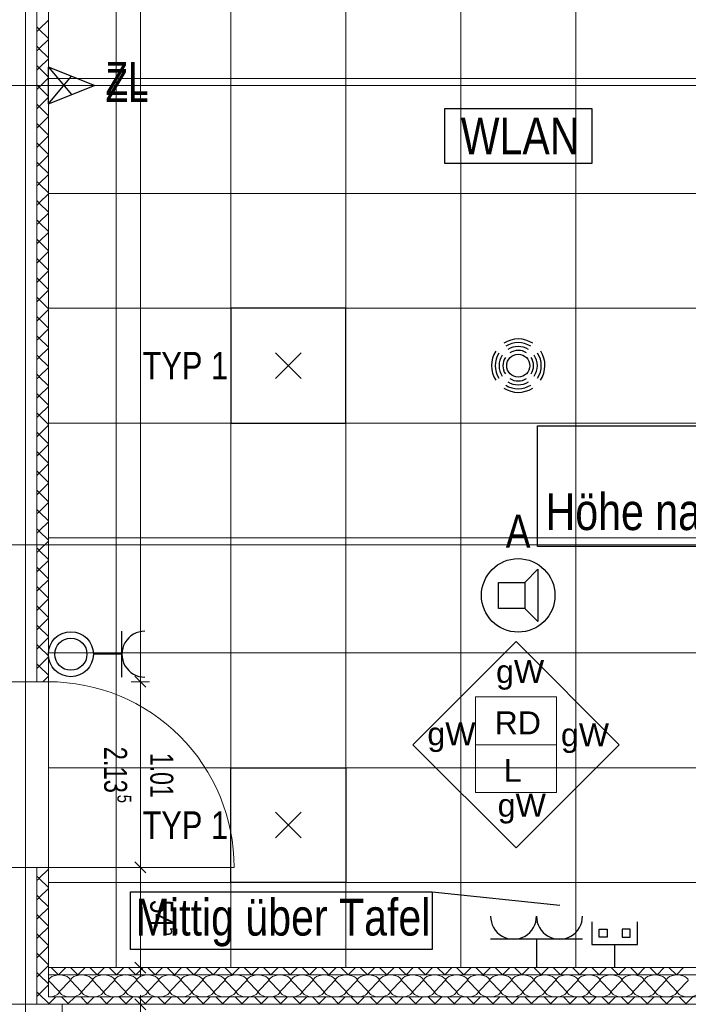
# Model space of a CAD drawing. Extents: x 1101 to 1942, y 41 to 882.
# Tile 21 of 113: x 1473 to 1546, y 189 to 297. Entities that reach past the tile are written whole.
import ezdxf
from ezdxf.lldxf.tags import DXFTag

# ---------------------------------------------------------------- set-up
doc = ezdxf.new("R2010")
doc.units = 0
doc.layers.get('0').update_dxf_attribs({"lineweight": 13})
for name, color, linetype, lineweight in [('Axen', 7, 'Continuous', 25), ('Beschriftung', 7, 'Continuous', 25), ('Deckenspiegel', 7, 'Continuous', 25), ('Fullfläche', 7, 'Continuous', 25), ('Maßlinien', 7, 'Continuous', 25), ('Türen-A03CP7E11H', 7, 'Continuous', 25), ('Wände', 7, 'Continuous', 25)]:
    doc.layers.add(name, color=color, linetype=linetype, lineweight=lineweight)
for name, color, linetype, lineweight, true_color in [('BI_E_Beschallung', 5, 'Continuous', 25, 0x0000ff), ('BI_E_EDV', 3, 'Continuous', 25, 0x00ff00), ('BI_E_Licht', 7, 'Continuous', 25, 0xff6600), ('BI_E_Rufanlagen', 5, 'Continuous', 25, 0x0000ff), ('BI_E_Starkstrom', 1, 'Continuous', 25, 0xff0000), ('BI_E_Steckdosen', 1, 'Continuous', 25, 0xff0000), ('BI_E_Stromkreis', 1, 'Continuous', 25, 0xff0000)]:
    doc.layers.add(name, color=color, linetype=linetype, lineweight=lineweight, true_color=true_color)
doc.styles.get("Standard").update_dxf_attribs({"font": 'arial.ttf'})
tags = doc.linetypes.add('ALL_S25', pattern=[0.001, 0, -0.001]).pattern_tags.tags
tags[6:7] = [DXFTag(74, 4), DXFTag(75, 0), DXFTag(340, '0'), DXFTag(46, 1.0), DXFTag(50, 0.0), DXFTag(44, 0.0), DXFTag(45, 0.0)]
tags[4:5] = [DXFTag(74, 4), DXFTag(75, 0), DXFTag(340, '0'), DXFTag(46, 1.0), DXFTag(50, 0.0), DXFTag(44, 0.0), DXFTag(45, 0.0)]
tags = doc.linetypes.add('PUNKT2_S9-A03CP7E21H', pattern=[0.001, 0, -0.001]).pattern_tags.tags
tags[6:7] = [DXFTag(74, 4), DXFTag(75, 0), DXFTag(340, '0'), DXFTag(46, 1.0), DXFTag(50, 0.0), DXFTag(44, 0.0), DXFTag(45, 0.0)]
tags[4:5] = [DXFTag(74, 4), DXFTag(75, 0), DXFTag(340, '0'), DXFTag(46, 1.0), DXFTag(50, 0.0), DXFTag(44, 0.0), DXFTag(45, 0.0)]

# ---------------------------------------------------------------- blocks, each defined once
blk = doc.blocks.new('Referenz-A03CP7E41H', base_point=(1127.79, 89.81))
at = {"layer": 'Axen', "color": 0, "linetype": 'ALL_S25', "lineweight": -2, "ltscale": 0.13}
for p, q in [((1473.5, 90.13), (1473.5, 825.65)), ((1661.82, 289.45), (1222.31, 289.45)), ((1661.81, 239.45), (1222.3, 239.45)), ((1661.8, 189.45), (1222.29, 189.45))]:
    blk.add_line(p, q, dxfattribs=at)
at = {"layer": 'Beschriftung', "color": 0, "lineweight": -2}
for p, q in [((1515.64, 217.7), (1526.86, 228.92)), ((1526.86, 228.92), (1538.07, 217.7)), ((1522.46, 217.7), (1522.46, 222.9)), ((1522.46, 222.9), (1531.26, 222.9)), ((1531.26, 222.9), (1531.26, 217.7)), ((1526.86, 206.49), (1515.64, 217.7)), ((1531.26, 217.7), (1522.46, 217.7)), ((1522.46, 212.5), (1522.46, 217.7)), ((1538.07, 217.7), (1526.86, 206.49)), ((1531.26, 217.7), (1531.26, 212.5)), ((1531.26, 212.5), (1522.46, 212.5))]:
    blk.add_line(p, q, dxfattribs=at)
at = {"layer": 'Deckenspiegel', "color": 0, "lineweight": -2}
for p, q in [((1476, 436.95), (1476, 193.45)), ((1483.35, 436.95), (1483.35, 193.45)), ((1495.85, 436.95), (1495.85, 193.45)), ((1508.35, 436.95), (1508.35, 193.45)), ((1520.85, 436.95), (1520.85, 193.45)), ((1533.35, 436.95), (1533.35, 193.45)), ((1590.7, 290.2), (1476, 290.2)), ((1590.7, 277.7), (1476, 277.7)), ((1590.7, 265.2), (1476, 265.2)), ((1590.7, 252.7), (1476, 252.7)), ((1590.7, 240.2), (1476, 240.2)), ((1590.7, 227.7), (1476, 227.7)), ((1590.7, 215.2), (1476, 215.2)), ((1590.7, 202.7), (1476, 202.7)), ((1476, 193.45), (1590.7, 193.45))]:
    blk.add_line(p, q, dxfattribs=at)
at = {"layer": 'Fullfläche', "color": 0, "lineweight": -2}
for p, q in [((1474.75, 295.81), (1474.99, 295.56)), ((1475, 295.56), (1476, 296.56)), ((1474.75, 295.31), (1474.99, 295.55)), ((1475, 295.55), (1476, 294.55)), ((1474.75, 293.71), (1474.99, 293.46)), ((1475, 293.46), (1476, 294.46)), ((1474.75, 293.21), (1474.99, 293.45)), ((1475, 293.45), (1476, 292.45)), ((1474.75, 291.61), (1474.99, 291.36)), ((1475, 291.36), (1476, 292.36)), ((1474.75, 291.11), (1474.99, 291.35)), ((1475, 291.35), (1476, 290.35)), ((1474.75, 289.51), (1474.99, 289.26)), ((1475, 289.26), (1476, 290.26)), ((1474.75, 289.01), (1474.99, 289.25)), ((1475, 289.25), (1476, 288.25)), ((1474.75, 287.41), (1474.99, 287.16)), ((1475, 287.16), (1476, 288.16)), ((1474.75, 286.91), (1474.99, 287.15)), ((1475, 287.15), (1476, 286.15)), ((1474.75, 285.31), (1474.99, 285.06)), ((1474.75, 284.81), (1474.99, 285.05)), ((1475, 285.06), (1476, 286.06)), ((1475, 285.05), (1476, 284.05)), ((1474.75, 283.21), (1474.99, 282.96)), ((1474.75, 282.71), (1474.99, 282.95)), ((1475, 282.96), (1476, 283.96)), ((1475, 282.95), (1476, 281.95)), ((1475, 280.86), (1476, 281.86)), ((1474.75, 281.11), (1474.99, 280.86)), ((1474.75, 280.61), (1474.99, 280.85)), ((1475, 280.85), (1476, 279.85)), ((1475, 278.76), (1476, 279.76)), ((1474.75, 279.01), (1474.99, 278.76)), ((1474.75, 278.51), (1474.99, 278.75)), ((1475, 278.75), (1476, 277.75)), ((1475, 276.66), (1476, 277.66)), ((1474.75, 276.91), (1474.99, 276.66)), ((1474.75, 276.41), (1474.99, 276.65)), ((1475, 276.65), (1476, 275.65)), ((1475, 274.56), (1476, 275.56)), ((1474.75, 274.81), (1474.99, 274.56)), ((1474.75, 274.31), (1474.99, 274.55)), ((1475, 274.55), (1476, 273.55)), ((1475, 272.46), (1476, 273.46)), ((1474.75, 272.71), (1474.99, 272.46)), ((1474.75, 272.21), (1474.99, 272.45)), ((1475, 272.45), (1476, 271.45)), ((1475, 270.36), (1476, 271.36)), ((1474.75, 270.61), (1474.99, 270.36)), ((1474.75, 270.11), (1474.99, 270.35)), ((1475, 270.35), (1476, 269.35)), ((1475, 268.26), (1476, 269.26)), ((1474.75, 268.51), (1474.99, 268.26)), ((1474.75, 268.01), (1474.99, 268.25)), ((1475, 268.25), (1476, 267.25)), ((1475, 266.16), (1476, 267.16)), ((1474.75, 266.41), (1474.99, 266.16)), ((1474.75, 265.91), (1474.99, 266.15)), ((1475, 266.15), (1476, 265.15)), ((1475, 264.06), (1476, 265.06)), ((1474.75, 264.31), (1474.99, 264.06)), ((1474.75, 263.81), (1474.99, 264.05)), ((1475, 264.05), (1476, 263.05)), ((1475, 261.96), (1476, 262.96)), ((1474.75, 262.21), (1474.99, 261.96)), ((1474.75, 261.71), (1474.99, 261.95)), ((1475, 261.95), (1476, 260.95)), ((1475, 259.86), (1476, 260.86)), ((1474.75, 260.11), (1474.99, 259.86)), ((1474.75, 259.61), (1474.99, 259.85)), ((1475, 259.85), (1476, 258.85)), ((1475, 257.76), (1476, 258.76)), ((1474.75, 258.01), (1474.99, 257.76)), ((1474.75, 257.51), (1474.99, 257.75)), ((1475, 257.75), (1476, 256.75)), ((1475, 255.66), (1476, 256.66)), ((1474.75, 255.91), (1475, 255.66)), ((1474.75, 255.41), (1475, 255.65)), ((1475, 255.65), (1476, 254.65)), ((1475, 253.56), (1476, 254.56)), ((1474.75, 253.81), (1475, 253.56)), ((1474.75, 253.31), (1475, 253.55)), ((1475, 253.55), (1476, 252.55)), ((1475, 251.46), (1476, 252.46)), ((1474.75, 251.71), (1475, 251.46)), ((1474.75, 251.21), (1475, 251.45)), ((1475, 251.45), (1476, 250.45)), ((1475, 249.36), (1476, 250.36)), ((1474.75, 249.61), (1475, 249.36)), ((1474.75, 249.11), (1475, 249.35)), ((1475, 249.35), (1476, 248.35)), ((1475, 247.26), (1476, 248.26)), ((1474.75, 247.51), (1475, 247.26)), ((1474.75, 247.01), (1475, 247.25)), ((1475, 247.25), (1476, 246.25)), ((1474.75, 245.41), (1475, 245.16)), ((1475, 245.16), (1476, 246.16)), ((1474.75, 244.91), (1475, 245.15)), ((1475, 245.15), (1476, 244.15)), ((1474.75, 243.31), (1475, 243.06)), ((1475, 243.06), (1476, 244.06)), ((1474.75, 242.81), (1475, 243.05)), ((1475, 243.05), (1476, 242.05)), ((1474.75, 241.21), (1475, 240.96)), ((1475, 240.96), (1476, 241.96)), ((1474.75, 240.71), (1475, 240.95)), ((1475, 240.95), (1476, 239.95)), ((1474.75, 239.11), (1475, 238.86)), ((1475, 238.86), (1476, 239.86)), ((1474.75, 238.61), (1475, 238.85)), ((1475, 238.85), (1476, 237.85)), ((1474.75, 237.01), (1475, 236.76)), ((1475, 236.76), (1476, 237.76)), ((1474.75, 236.51), (1475, 236.75)), ((1475, 236.75), (1476, 235.75)), ((1474.75, 234.91), (1475, 234.66)), ((1475, 234.66), (1476, 235.66)), ((1474.75, 234.41), (1475, 234.65)), ((1475, 234.65), (1476, 233.66)), ((1474.75, 232.81), (1475, 232.56)), ((1474.75, 232.31), (1475, 232.55)), ((1475, 232.56), (1476, 233.56)), ((1475, 232.55), (1476, 231.56)), ((1475, 230.46), (1476, 231.46)), ((1474.75, 230.71), (1475, 230.46)), ((1474.75, 230.21), (1475, 230.45)), ((1475, 230.45), (1476, 229.46)), ((1475, 228.36), (1476, 229.36)), ((1474.75, 228.61), (1475, 228.36)), ((1474.75, 228.11), (1475, 228.35)), ((1475, 228.35), (1476, 227.36)), ((1475, 226.26), (1476, 227.26)), ((1474.75, 226.51), (1475, 226.26)), ((1474.75, 226.01), (1475, 226.25)), ((1475, 226.25), (1476, 225.26)), ((1475.39, 224.55), (1476, 225.16)), ((1475, 203.16), (1476, 204.16)), ((1475.9, 204.35), (1476, 204.26)), ((1474.75, 203.41), (1475, 203.16)), ((1474.75, 202.91), (1475, 203.15)), ((1475, 203.15), (1476, 202.16)), ((1475, 201.06), (1476, 202.06)), ((1474.75, 201.31), (1475, 201.06)), ((1474.75, 200.81), (1475, 201.05)), ((1475, 201.05), (1476, 200.06)), ((1475, 198.96), (1476, 199.96)), ((1474.75, 199.21), (1475, 198.96)), ((1474.75, 198.71), (1475, 198.95)), ((1475, 198.95), (1476, 197.96)), ((1475, 196.86), (1476, 197.86)), ((1474.75, 197.11), (1475, 196.86)), ((1474.75, 196.61), (1475, 196.85)), ((1475, 196.85), (1476, 195.86)), ((1475, 194.76), (1476, 195.76)), ((1474.75, 195.01), (1475, 194.76)), ((1474.75, 194.51), (1475, 194.75)), ((1475, 194.75), (1476, 193.76)), ((1474.75, 192.91), (1475, 192.66)), ((1475, 192.66), (1476, 193.66)), ((1477.1, 192.66), (1476.3, 193.45)), ((1477.1, 192.66), (1477.89, 193.45)), ((1479.2, 192.66), (1478.4, 193.45)), ((1479.2, 192.66), (1479.99, 193.45)), ((1481.3, 192.66), (1480.5, 193.45)), ((1481.3, 192.66), (1482.09, 193.45)), ((1483.4, 192.66), (1482.6, 193.45)), ((1483.4, 192.66), (1484.19, 193.45)), ((1485.5, 192.66), (1484.7, 193.45)), ((1485.5, 192.66), (1486.29, 193.45)), ((1487.6, 192.66), (1486.8, 193.45)), ((1487.6, 192.66), (1488.39, 193.45)), ((1489.7, 192.66), (1488.9, 193.45)), ((1489.7, 192.66), (1490.49, 193.45)), ((1491.8, 192.66), (1491, 193.45)), ((1491.8, 192.66), (1492.59, 193.45)), ((1493.9, 192.66), (1493.1, 193.45)), ((1493.9, 192.66), (1494.69, 193.45)), ((1496, 192.66), (1495.2, 193.45)), ((1496, 192.66), (1496.79, 193.45)), ((1498.1, 192.66), (1497.3, 193.45)), ((1498.1, 192.66), (1498.89, 193.45)), ((1500.2, 192.66), (1499.4, 193.45)), ((1500.2, 192.66), (1500.99, 193.45)), ((1502.3, 192.66), (1501.5, 193.45)), ((1502.3, 192.66), (1503.09, 193.45)), ((1504.4, 192.66), (1503.6, 193.45)), ((1504.4, 192.66), (1505.19, 193.45)), ((1506.5, 192.66), (1505.7, 193.45)), ((1506.5, 192.66), (1507.29, 193.45)), ((1508.6, 192.66), (1507.8, 193.45)), ((1508.6, 192.66), (1509.39, 193.45)), ((1510.7, 192.66), (1509.9, 193.45)), ((1510.7, 192.66), (1511.49, 193.45)), ((1512.8, 192.66), (1512, 193.45)), ((1512.8, 192.66), (1513.59, 193.45)), ((1514.9, 192.66), (1514.1, 193.45)), ((1514.9, 192.66), (1515.69, 193.45)), ((1517, 192.66), (1516.2, 193.45)), ((1517, 192.66), (1517.79, 193.45)), ((1519.1, 192.66), (1518.3, 193.45)), ((1519.1, 192.66), (1519.89, 193.45)), ((1521.2, 192.66), (1520.4, 193.45)), ((1521.2, 192.66), (1521.99, 193.45)), ((1523.3, 192.66), (1522.5, 193.45)), ((1523.3, 192.66), (1524.09, 193.45)), ((1525.4, 192.66), (1524.6, 193.45)), ((1525.4, 192.66), (1526.19, 193.45)), ((1527.5, 192.66), (1526.7, 193.45)), ((1527.5, 192.66), (1528.29, 193.45)), ((1529.6, 192.66), (1528.8, 193.45)), ((1529.6, 192.66), (1530.39, 193.45)), ((1531.7, 192.66), (1530.9, 193.45)), ((1531.7, 192.66), (1532.49, 193.45)), ((1533.8, 192.66), (1533, 193.45)), ((1533.8, 192.66), (1534.59, 193.45)), ((1535.9, 192.66), (1535.1, 193.45)), ((1535.9, 192.66), (1536.69, 193.45)), ((1538, 192.66), (1537.2, 193.45)), ((1538, 192.66), (1538.79, 193.45)), ((1540.1, 192.66), (1539.3, 193.45)), ((1540.1, 192.66), (1540.89, 193.45)), ((1542.2, 192.66), (1541.4, 193.45)), ((1542.2, 192.66), (1542.99, 193.45)), ((1544.3, 192.66), (1543.5, 193.45)), ((1544.3, 192.66), (1545.09, 193.45)), ((1474.75, 192.41), (1475, 192.65)), ((1475, 192.65), (1476, 191.66)), ((1476.02, 192.05), (1477.17, 190.85)), ((1477.09, 192.65), (1477.1, 192.65)), ((1477.11, 192.65), (1477.1, 192.65)), ((1477.22, 190.85), (1478.37, 192.05)), ((1478.42, 192.05), (1479.57, 190.85)), ((1479.19, 192.65), (1479.2, 192.65)), ((1479.21, 192.65), (1479.2, 192.65)), ((1479.62, 190.85), (1480.77, 192.05)), ((1480.82, 192.05), (1481.97, 190.85)), ((1481.29, 192.65), (1481.3, 192.65)), ((1481.31, 192.65), (1481.3, 192.65)), ((1482.02, 190.85), (1483.17, 192.05)), ((1483.22, 192.05), (1484.37, 190.85)), ((1483.39, 192.65), (1483.4, 192.65)), ((1483.41, 192.65), (1483.4, 192.65)), ((1484.42, 190.85), (1485.57, 192.05)), ((1485.49, 192.65), (1485.5, 192.65)), ((1485.51, 192.65), (1485.5, 192.65)), ((1485.62, 192.05), (1486.77, 190.85)), ((1486.82, 190.85), (1487.97, 192.05)), ((1487.59, 192.65), (1487.6, 192.65)), ((1487.61, 192.65), (1487.6, 192.65)), ((1488.02, 192.05), (1489.17, 190.85)), ((1489.22, 190.85), (1490.37, 192.05)), ((1489.69, 192.65), (1489.7, 192.65)), ((1489.71, 192.65), (1489.7, 192.65)), ((1490.42, 192.05), (1491.57, 190.85)), ((1491.62, 190.85), (1492.77, 192.05)), ((1491.79, 192.65), (1491.8, 192.65)), ((1491.81, 192.65), (1491.8, 192.65)), ((1492.82, 192.05), (1493.97, 190.85)), ((1493.89, 192.65), (1493.9, 192.65)), ((1493.91, 192.65), (1493.9, 192.65)), ((1494.02, 190.85), (1495.17, 192.05)), ((1495.22, 192.05), (1496.37, 190.85)), ((1495.99, 192.65), (1496, 192.65)), ((1496.01, 192.65), (1496, 192.65)), ((1496.42, 190.85), (1497.57, 192.05)), ((1497.62, 192.05), (1498.77, 190.85)), ((1498.09, 192.65), (1498.1, 192.65)), ((1498.11, 192.65), (1498.1, 192.65)), ((1498.82, 190.85), (1499.97, 192.05)), ((1500.02, 192.05), (1501.17, 190.85)), ((1500.19, 192.65), (1500.2, 192.65)), ((1500.21, 192.65), (1500.2, 192.65)), ((1501.22, 190.85), (1502.37, 192.05)), ((1502.29, 192.65), (1502.3, 192.65)), ((1502.31, 192.65), (1502.3, 192.65)), ((1502.42, 192.05), (1503.57, 190.85)), ((1503.62, 190.85), (1504.77, 192.05)), ((1504.39, 192.65), (1504.4, 192.65)), ((1504.41, 192.65), (1504.4, 192.65)), ((1504.82, 192.05), (1505.97, 190.85)), ((1506.02, 190.85), (1507.17, 192.05)), ((1506.49, 192.65), (1506.5, 192.65)), ((1506.51, 192.65), (1506.5, 192.65)), ((1507.22, 192.05), (1508.37, 190.85)), ((1508.42, 190.85), (1509.57, 192.05)), ((1508.59, 192.65), (1508.6, 192.65)), ((1508.61, 192.65), (1508.6, 192.65)), ((1509.62, 192.05), (1510.77, 190.85)), ((1510.69, 192.65), (1510.7, 192.65)), ((1510.71, 192.65), (1510.7, 192.65)), ((1510.82, 190.85), (1511.97, 192.05)), ((1512.02, 192.05), (1513.17, 190.85)), ((1512.79, 192.65), (1512.8, 192.65)), ((1512.81, 192.65), (1512.8, 192.65)), ((1513.22, 190.85), (1514.37, 192.05)), ((1514.42, 192.05), (1515.57, 190.85)), ((1514.89, 192.65), (1514.9, 192.65)), ((1514.91, 192.65), (1514.9, 192.65)), ((1515.62, 190.85), (1516.77, 192.05)), ((1516.82, 192.05), (1517.97, 190.85)), ((1516.99, 192.65), (1517, 192.65)), ((1517.01, 192.65), (1517, 192.65)), ((1518.02, 190.85), (1519.17, 192.05)), ((1519.09, 192.65), (1519.1, 192.65)), ((1519.11, 192.65), (1519.1, 192.65)), ((1519.22, 192.05), (1520.37, 190.85)), ((1520.42, 190.85), (1521.57, 192.05)), ((1521.19, 192.65), (1521.2, 192.65)), ((1521.21, 192.65), (1521.2, 192.65)), ((1521.62, 192.05), (1522.77, 190.85)), ((1522.82, 190.85), (1523.97, 192.05)), ((1523.29, 192.65), (1523.3, 192.65)), ((1523.31, 192.65), (1523.3, 192.65)), ((1524.02, 192.05), (1525.17, 190.85)), ((1525.22, 190.85), (1526.37, 192.05)), ((1525.39, 192.65), (1525.4, 192.65)), ((1525.41, 192.65), (1525.4, 192.65)), ((1526.42, 192.05), (1527.57, 190.85)), ((1527.49, 192.65), (1527.5, 192.66)), ((1527.51, 192.65), (1527.5, 192.66)), ((1527.62, 190.85), (1528.77, 192.05)), ((1528.82, 192.05), (1529.97, 190.85)), ((1529.59, 192.65), (1529.6, 192.66)), ((1529.61, 192.65), (1529.6, 192.66)), ((1530.02, 190.85), (1531.17, 192.05)), ((1531.22, 192.05), (1532.37, 190.85)), ((1531.69, 192.65), (1531.7, 192.66)), ((1531.71, 192.65), (1531.7, 192.66)), ((1532.42, 190.85), (1533.57, 192.05)), ((1533.62, 192.05), (1534.77, 190.85)), ((1533.79, 192.65), (1533.8, 192.66)), ((1533.81, 192.65), (1533.8, 192.66)), ((1534.82, 190.85), (1535.97, 192.05)), ((1535.89, 192.65), (1535.9, 192.66)), ((1535.91, 192.65), (1535.9, 192.66)), ((1536.02, 192.05), (1537.17, 190.85)), ((1537.22, 190.85), (1538.37, 192.05)), ((1537.99, 192.65), (1538, 192.66)), ((1538.01, 192.65), (1538, 192.66)), ((1538.42, 192.05), (1539.57, 190.85)), ((1539.62, 190.85), (1540.77, 192.05)), ((1540.09, 192.65), (1540.1, 192.66)), ((1540.11, 192.65), (1540.1, 192.66)), ((1540.82, 192.05), (1541.97, 190.85)), ((1542.02, 190.85), (1543.17, 192.05)), ((1542.19, 192.65), (1542.2, 192.66)), ((1542.21, 192.65), (1542.2, 192.66)), ((1543.22, 192.05), (1544.37, 190.85)), ((1544.29, 192.65), (1544.3, 192.66)), ((1544.31, 192.65), (1544.3, 192.66)), ((1544.42, 190.85), (1545.57, 192.05)), ((1474.75, 190.81), (1475, 190.56)), ((1475, 190.56), (1476, 191.56)), ((1474.75, 190.31), (1475, 190.55)), ((1475, 190.55), (1476, 189.56)), ((1476, 189.46), (1476.79, 190.25)), ((1478.2, 189.45), (1477.41, 190.25)), ((1478.09, 189.45), (1478.89, 190.25)), ((1480.3, 189.45), (1479.51, 190.25)), ((1480.19, 189.45), (1480.99, 190.25)), ((1482.4, 189.45), (1481.61, 190.25)), ((1482.29, 189.45), (1483.09, 190.25)), ((1484.5, 189.45), (1483.71, 190.25)), ((1484.39, 189.45), (1485.19, 190.25)), ((1486.6, 189.45), (1485.81, 190.25)), ((1486.49, 189.45), (1487.29, 190.25)), ((1488.7, 189.45), (1487.91, 190.25)), ((1488.59, 189.45), (1489.39, 190.25)), ((1490.8, 189.45), (1490.01, 190.25)), ((1490.69, 189.45), (1491.49, 190.25)), ((1492.9, 189.45), (1492.11, 190.25)), ((1492.79, 189.45), (1493.59, 190.25)), ((1495, 189.45), (1494.21, 190.25)), ((1494.89, 189.45), (1495.69, 190.25)), ((1497.1, 189.45), (1496.31, 190.25)), ((1496.99, 189.45), (1497.79, 190.25)), ((1499.2, 189.45), (1498.41, 190.25)), ((1499.09, 189.45), (1499.89, 190.25)), ((1501.3, 189.45), (1500.51, 190.25)), ((1501.19, 189.45), (1501.99, 190.25)), ((1503.4, 189.45), (1502.61, 190.25)), ((1503.29, 189.45), (1504.09, 190.25)), ((1505.5, 189.45), (1504.71, 190.25)), ((1505.39, 189.45), (1506.19, 190.25)), ((1507.6, 189.45), (1506.81, 190.25)), ((1507.49, 189.45), (1508.29, 190.25)), ((1509.7, 189.45), (1508.91, 190.25)), ((1509.59, 189.45), (1510.39, 190.25)), ((1511.8, 189.45), (1511.01, 190.25)), ((1511.69, 189.45), (1512.49, 190.25)), ((1513.9, 189.45), (1513.11, 190.25)), ((1513.79, 189.45), (1514.59, 190.25)), ((1516, 189.45), (1515.21, 190.25)), ((1515.89, 189.45), (1516.69, 190.25)), ((1518.1, 189.45), (1517.31, 190.25)), ((1517.99, 189.45), (1518.79, 190.25)), ((1520.2, 189.45), (1519.41, 190.25)), ((1520.09, 189.45), (1520.89, 190.25)), ((1522.3, 189.45), (1521.51, 190.25)), ((1522.19, 189.45), (1522.99, 190.25)), ((1524.4, 189.45), (1523.61, 190.25)), ((1524.29, 189.45), (1525.09, 190.25)), ((1526.5, 189.45), (1525.71, 190.25)), ((1526.39, 189.45), (1527.19, 190.25)), ((1528.6, 189.45), (1527.81, 190.25)), ((1528.49, 189.45), (1529.29, 190.25)), ((1530.7, 189.45), (1529.91, 190.25)), ((1530.59, 189.45), (1531.39, 190.25)), ((1532.8, 189.45), (1532.01, 190.25)), ((1532.69, 189.45), (1533.49, 190.25)), ((1534.9, 189.45), (1534.11, 190.25)), ((1534.79, 189.45), (1535.59, 190.25)), ((1537, 189.45), (1536.21, 190.25)), ((1536.89, 189.45), (1537.69, 190.25)), ((1539.1, 189.45), (1538.31, 190.25)), ((1538.99, 189.45), (1539.79, 190.25)), ((1541.2, 189.45), (1540.41, 190.25)), ((1541.09, 189.45), (1541.89, 190.25)), ((1543.3, 189.45), (1542.51, 190.25)), ((1543.19, 189.45), (1543.99, 190.25)), ((1545.4, 189.45), (1544.61, 190.25)), ((1545.29, 189.45), (1546.09, 190.25)), ((1475.99, 189.45), (1476, 189.46)), ((1476.1, 189.45), (1476, 189.56))]:
    blk.add_line(p, q, dxfattribs=at)
for centre, start_param, end_param in [((1477.2, 192.05), 0, 3.141593), ((1479.6, 192.05), 0, 3.141593), ((1482, 192.05), 0, 3.141593), ((1484.4, 192.05), 0, 3.141593), ((1486.8, 192.05), 0, 3.141593), ((1489.2, 192.05), 0, 3.141593), ((1491.6, 192.05), 0, 3.141593), ((1494, 192.05), 0, 3.141593), ((1496.4, 192.05), 0, 3.141593), ((1498.8, 192.05), 0, 3.141593), ((1501.2, 192.05), 0, 3.141593), ((1503.6, 192.05), 0, 3.141593), ((1506, 192.05), 0, 3.141593), ((1508.4, 192.05), 0, 3.141593), ((1510.8, 192.05), 0, 3.141593), ((1513.2, 192.05), 0, 3.141593), ((1515.6, 192.05), 0, 3.141593), ((1518, 192.05), 0, 3.141593), ((1520.4, 192.05), 0, 3.141593), ((1522.8, 192.05), 0, 3.141593), ((1525.2, 192.05), 0, 3.141593), ((1527.6, 192.05), 0, 3.141593), ((1530, 192.05), 0, 3.141593), ((1532.4, 192.05), 0, 3.141593), ((1534.8, 192.05), 0, 3.141593), ((1537.2, 192.05), 0, 3.141593), ((1539.6, 192.05), 0, 3.141593), ((1542, 192.05), 0, 3.141593), ((1544.4, 192.05), 0, 3.141593), ((1476, 190.85), 4.712389, 6.283185), ((1478.4, 190.85), 3.141593, 4.712389), ((1478.4, 190.85), 4.712389, 6.283185), ((1480.8, 190.85), 3.141593, 4.712389), ((1480.8, 190.85), 4.712389, 6.283185), ((1483.2, 190.85), 3.141593, 4.712389), ((1483.2, 190.85), 4.712389, 6.283185), ((1485.6, 190.85), 3.141593, 4.712389), ((1485.6, 190.85), 4.712389, 6.283185), ((1488, 190.85), 3.141593, 4.712389), ((1488, 190.85), 4.712389, 6.283185), ((1490.4, 190.85), 3.141593, 4.712389), ((1490.4, 190.85), 4.712389, 6.283185), ((1492.8, 190.85), 3.141593, 4.712389), ((1492.8, 190.85), 4.712389, 6.283185), ((1495.2, 190.85), 3.141593, 4.712389), ((1495.2, 190.85), 4.712389, 6.283185), ((1497.6, 190.85), 3.141593, 4.712389), ((1497.6, 190.85), 4.712389, 6.283185), ((1500, 190.85), 3.141593, 4.712389), ((1500, 190.85), 4.712389, 6.283185), ((1502.4, 190.85), 3.141593, 4.712389), ((1502.4, 190.85), 4.712389, 6.283185), ((1504.8, 190.85), 3.141593, 4.712389), ((1504.8, 190.85), 4.712389, 6.283185), ((1507.2, 190.85), 3.141593, 4.712389), ((1507.2, 190.85), 4.712389, 6.283185), ((1509.6, 190.85), 3.141593, 4.712389), ((1509.6, 190.85), 4.712389, 6.283185), ((1512, 190.85), 3.141593, 4.712389), ((1512, 190.85), 4.712389, 6.283185), ((1514.4, 190.85), 3.141593, 4.712389), ((1514.4, 190.85), 4.712389, 6.283185), ((1516.8, 190.85), 3.141593, 4.712389), ((1516.8, 190.85), 4.712389, 6.283185), ((1519.2, 190.85), 3.141593, 4.712389), ((1519.2, 190.85), 4.712389, 6.283185), ((1521.6, 190.85), 3.141593, 4.712389), ((1521.6, 190.85), 4.712389, 6.283185), ((1524, 190.85), 3.141593, 4.712389), ((1524, 190.85), 4.712389, 6.283185), ((1526.4, 190.85), 3.141593, 4.712389), ((1526.4, 190.85), 4.712389, 6.283185), ((1528.8, 190.85), 3.141593, 4.712389), ((1528.8, 190.85), 4.712389, 6.283185), ((1531.2, 190.85), 3.141593, 4.712389), ((1531.2, 190.85), 4.712389, 6.283185), ((1533.6, 190.85), 3.141593, 4.712389), ((1533.6, 190.85), 4.712389, 6.283185), ((1536, 190.85), 3.141593, 4.712389), ((1536, 190.85), 4.712389, 6.283185), ((1538.4, 190.85), 3.141593, 4.712389), ((1538.4, 190.85), 4.712389, 6.283185), ((1540.8, 190.85), 3.141593, 4.712389), ((1540.8, 190.85), 4.712389, 6.283185), ((1543.2, 190.85), 3.141593, 4.712389), ((1543.2, 190.85), 4.712389, 6.283185), ((1545.6, 190.85), 3.141593, 4.712389), ((1545.6, 190.85), 4.712389, 6.283185)]:
    blk.add_ellipse(centre, major_axis=(1.18, 0), ratio=0.5, start_param=start_param, end_param=end_param, dxfattribs=at)
at = {"layer": 'Maßlinien', "color": 0, "lineweight": -2}
for p, q in [((1486, 314.71), (1486, 224.55)), ((1485.4, 225.15), (1486.6, 223.95)), ((1486, 224.55), (1485, 224.55)), ((1486, 224.55), (1487, 224.55)), ((1486, 224.55), (1486, 204.35)), ((1485.4, 204.95), (1486.6, 203.75)), ((1486, 204.35), (1485, 204.35)), ((1486, 204.35), (1487, 204.35)), ((1486, 204.35), (1486, 193.45)), ((1485.4, 194.05), (1486.6, 192.85)), ((1486, 193.45), (1485, 193.45)), ((1486, 193.45), (1487, 193.45)), ((1486, 193.45), (1486, 192.45)), ((1486.6, 188.85), (1485.4, 190.05)), ((1486, 189.45), (1486, 190.45)), ((1486, 189.45), (1485, 189.45)), ((1486, 189.45), (1487, 189.45)), ((1486, 176.95), (1486, 189.45))]:
    blk.add_line(p, q, dxfattribs=at)
at = {"layer": 'Türen-A03CP7E11H', "color": 0, "linetype": 'PUNKT2_S9-A03CP7E21H', "lineweight": -2, "ltscale": 0.13}
blk.add_line((1476, 204.35), (1476, 224.55), dxfattribs=at)
at = {"layer": 'Türen-A03CP7E11H', "color": 0, "lineweight": -2}
blk.add_line((1476, 204.35), (1496.2, 204.35), dxfattribs=at)
blk.add_ellipse((1476, 204.35), major_axis=(20.2, 0), ratio=1, start_param=0, end_param=1.570797, dxfattribs=at)
at = {"layer": 'Wände', "color": 0, "lineweight": -2}
for p, q in [((1474.75, 224.55), (1474.75, 438.18)), ((1473.5, 224.55), (1473.5, 424.55)), ((1476, 339.45), (1476, 289.45)), ((1476, 289.45), (1476, 224.55)), ((1471, 224.55), (1476, 224.55)), ((1471, 204.35), (1476, 204.35)), ((1473.5, 189.45), (1473.5, 204.35)), ((1474.75, 204.35), (1474.75, 189.45)), ((1476, 204.35), (1476, 202.35)), ((1476, 202.35), (1476, 190.25)), ((1476, 193.45), (1590.7, 193.45)), ((1590.7, 192.65), (1476, 192.65)), ((1476, 190.25), (1593.9, 190.25)), ((1470, 189.45), (1594.7, 189.45)), ((1477.5, 176.95), (1477.5, 189.45))]:
    blk.add_line(p, q, dxfattribs=at)
at = {"layer": 'Beschriftung', "color": 0, "lineweight": -2, "char_height": 2.5, "attachment_point": 1, "rotation": 359.9932}
for s, insert in [('{\\fArial;gW}', (1524.69, 226.92)), ('{\\fArial;RD}', (1524.53, 221.33)), ('{\\fArial;gW}', (1517.22, 220.14)), ('{\\fArial;gW}', (1531.75, 220.04)), ('{\\fArial;L}', (1525.53, 216.16)), ('{\\fArial;gW}', (1524.87, 212.36))]:
    blk.add_mtext(s, dxfattribs=dict(at, insert=insert))
at = {"layer": 'Maßlinien', "color": 0, "lineweight": -2, "attachment_point": 1, "rotation": 270}
for s, insert, char_height in [('{\\W0.74;\\fArial;2.13}', (1484.56, 217.48), 2.5), ('{\\W0.72;\\fArial;1.01}', (1489.58, 216.82), 2.5), ('{\\W0.76;\\fArial;5}', (1485, 212.25), 1.5), ('{\\W0.76;\\fArial;54}', (1489.58, 200.81), 2.5), ('{\\W0.76;\\fArial;5}', (1490.02, 197.82), 1.5)]:
    blk.add_mtext(s, dxfattribs=dict(at, insert=insert, char_height=char_height))
blk = doc.blocks.new('Monitor-A03CP7FE1H', base_point=(1535.09, 193.44))
at = {"color": 0, "linetype": 'ByBlock', "lineweight": -2, "ltscale": 0.25}
for p, q in [((1535.09, 198.44), (1535.09, 195.94)), ((1540.09, 195.94), (1540.09, 198.44)), ((1535.9, 197.63), (1536.77, 197.63)), ((1535.9, 196.75), (1535.9, 197.63)), ((1536.77, 197.63), (1536.77, 196.75)), ((1539.27, 197.63), (1538.4, 197.63)), ((1538.4, 197.63), (1538.4, 196.75)), ((1539.27, 196.75), (1539.27, 197.63)), ((1536.77, 196.75), (1535.9, 196.75)), ((1538.4, 196.75), (1539.27, 196.75)), ((1535.09, 195.94), (1540.09, 195.94)), ((1537.59, 195.94), (1537.59, 193.44))]:
    blk.add_line(p, q, dxfattribs=at)
blk = doc.blocks.new('Polygon-A03CP7FG1H', base_point=(1484.93, 195.42))
at = {"color": 0, "linetype": 'ByBlock', "lineweight": -2, "ltscale": 0.25}
for p, q in [((1484.93, 195.42), (1484.93, 201.67)), ((1484.93, 201.67), (1517.75, 201.67)), ((1517.75, 201.67), (1517.75, 195.42)), ((1517.75, 195.42), (1484.93, 195.42))]:
    blk.add_line(p, q, dxfattribs=at)
blk = doc.blocks.new('Steckdose_ 1-fach Deckenbereich-A03CP7FI1H', base_point=(1480.89, 225.05))
at = {"color": 0, "lineweight": -2}
for p, q in [((1483.99, 225.05), (1483.99, 230.05)), ((1483.99, 227.55), (1480.89, 227.55))]:
    blk.add_line(p, q, dxfattribs=at)
blk.add_ellipse((1486.49, 227.55), major_axis=(0, 2.5), ratio=1, start_param=0, end_param=3.141593, dxfattribs=at)
blk = doc.blocks.new('Steckdose_ 2-fach-A03CP7FK1H', base_point=(1524.09, 193.44))
at = {"color": 0, "lineweight": -2}
for p, q in [((1534.09, 196.54), (1524.09, 196.54)), ((1529.09, 196.54), (1529.09, 193.44))]:
    blk.add_line(p, q, dxfattribs=at)
for centre in [(1526.59, 199.04), (1531.59, 199.04)]:
    blk.add_ellipse(centre, major_axis=(-2.5, 0), ratio=1, start_param=0, end_param=3.141593, dxfattribs=at)
blk = doc.blocks.new('Taster Aufputz-A03CP7FO1H', base_point=(1475.99, 225.1))
at = {"color": 0, "lineweight": -2}
for radius in [2.45, 1.75]:
    blk.add_circle((1478.44, 227.55), radius, dxfattribs=at)
blk = doc.blocks.new('Polygon-A03CP7FQ1H', base_point=(1529.2, 239.26))
at = {"color": 0, "linetype": 'ByBlock', "lineweight": -2, "ltscale": 0.25}
for p, q in [((1529.2, 239.26), (1529.2, 252.39)), ((1529.2, 252.39), (1589.85, 252.39)), ((1589.85, 252.39), (1589.85, 239.26)), ((1589.85, 239.26), (1529.2, 239.26))]:
    blk.add_line(p, q, dxfattribs=at)
blk = doc.blocks.new('Blockreferenz-A03CP7MI1H', base_point=(1476, 287.45))
at = {"color": 0, "linetype": 'ByBlock', "lineweight": -2, "ltscale": 0.25}
for p, q in [((1476, 287.45), (1476, 291.45)), ((1481, 289.45), (1476, 291.45)), ((1476, 291.45), (1478.5, 288.45)), ((1476, 287.45), (1478.5, 290.45)), ((1476, 287.45), (1481, 289.45))]:
    blk.add_line(p, q, dxfattribs=at)
blk = doc.blocks.new('Lautsprecher-A03CP7SG1H', base_point=(1523.1, 229.95))
at = {"color": 0, "lineweight": -2}
for p, q in [((1529.23, 236.79), (1527.81, 235.37)), ((1529.23, 236.79), (1529.23, 231.11)), ((1524.97, 232.53), (1524.97, 235.37)), ((1524.97, 235.37), (1527.81, 235.37)), ((1527.81, 235.37), (1527.81, 232.53)), ((1527.81, 232.53), (1524.97, 232.53)), ((1529.23, 231.11), (1527.81, 232.53))]:
    blk.add_line(p, q, dxfattribs=at)
at = {"color": 0, "linetype": 'ByBlock', "lineweight": -2, "ltscale": 0.25}
blk.add_circle((1527.1, 233.95), 4, dxfattribs=at)
blk = doc.blocks.new('RZB Sidelite ECO 30W-A03CP7SI1H', base_point=(1495.85, 252.7))
at = {"color": 0, "lineweight": -2}
for p, q in [((1508.35, 265.2), (1495.85, 265.2)), ((1495.85, 265.2), (1495.85, 252.7)), ((1508.35, 252.7), (1508.35, 265.2)), ((1500.7, 257.55), (1503.5, 260.35)), ((1500.7, 260.35), (1503.5, 257.55)), ((1495.85, 252.7), (1508.35, 252.7))]:
    blk.add_line(p, q, dxfattribs=at)
blk = doc.blocks.new('Blockreferenz-A03CP7SW1H', base_point=(1519.1, 280.95))
at = {"color": 0, "linetype": 'ByBlock', "lineweight": -2, "ltscale": 0.25}
for p, q in [((1519.1, 280.95), (1519.1, 286.95)), ((1519.1, 286.95), (1535.1, 286.95)), ((1535.1, 286.95), (1535.1, 280.95)), ((1535.1, 280.95), (1519.1, 280.95))]:
    blk.add_line(p, q, dxfattribs=at)
at = {"color": 0, "linetype": 'ByBlock', "lineweight": -2, "ltscale": 0.25, "insert": (1520.85, 285.95), "char_height": 4, "attachment_point": 1}
blk.add_mtext('{\\W0.8;\\fArial;WLAN}', dxfattribs=at)
blk = doc.blocks.new('RZB Sidelite ECO 30W-A03CP7SY1H', base_point=(1495.85, 202.7))
at = {"color": 0, "lineweight": -2}
for p, q in [((1495.85, 202.7), (1495.85, 215.2)), ((1495.85, 215.2), (1508.35, 215.2)), ((1508.35, 215.2), (1508.35, 202.7)), ((1503.5, 207.55), (1500.7, 210.35)), ((1503.5, 210.35), (1500.7, 207.55)), ((1508.35, 202.7), (1495.85, 202.7))]:
    blk.add_line(p, q, dxfattribs=at)
blk = doc.blocks.new('Präsenzmelder MD-C 360i_32 oder 24-A03CP7T21H', base_point=(1524.19, 256.04))
at = {"color": 0, "lineweight": -2}
blk.add_circle((1527.1, 258.95), 1.25, dxfattribs=at)
for major_axis in [(1.58, 2.44), (1.36, 2.11), (-2.44, 1.58), (1.13, 1.75), (0.9, 1.4), (2.44, -1.58), (-2.11, 1.36), (-1.75, 1.13), (-1.4, 0.9), (1.4, -0.9), (1.75, -1.13), (2.11, -1.36), (-1.13, -1.75), (-0.9, -1.4), (-1.58, -2.44), (-1.36, -2.11)]:
    blk.add_ellipse((1527.1, 258.95), major_axis=major_axis, ratio=1, start_param=0, end_param=1.146009, dxfattribs=at)

msp = doc.modelspace()

# ---------------------------------------------------------------- linework, layer by layer
at = {"layer": 'BI_E_Stromkreis', "ltscale": 0.25}
msp.add_line((1517.75, 201.67), (1531.63, 200.22), dxfattribs=at)

# ---------------------------------------------------------------- block references
at = {"color": 251, "lineweight": 13, "ltscale": 0.13, "true_color": 0x5f5f5f}
msp.add_blockref('Referenz-A03CP7E41H', (1127.79, 89.81), dxfattribs=at)
at = {"layer": 'BI_E_Beschallung', "ltscale": 0.25}
msp.add_blockref('Lautsprecher-A03CP7SG1H', (1523.1, 229.95), dxfattribs=at)
at = {"layer": 'BI_E_EDV', "ltscale": 0.25}
for name, p in [('Blockreferenz-A03CP7SW1H', (1519.1, 280.95)), ('Monitor-A03CP7FE1H', (1535.09, 193.44))]:
    msp.add_blockref(name, p, dxfattribs=at)
at = {"layer": 'BI_E_Licht', "linetype": 'Continuous', "ltscale": 0.25}
for name, p in [('RZB Sidelite ECO 30W-A03CP7SI1H', (1495.85, 252.7)), ('Präsenzmelder MD-C 360i_32 oder 24-A03CP7T21H', (1524.19, 256.04)), ('RZB Sidelite ECO 30W-A03CP7SY1H', (1495.85, 202.7))]:
    msp.add_blockref(name, p, dxfattribs=at)
at = {"layer": 'BI_E_Rufanlagen', "ltscale": 0.25}
msp.add_blockref('Blockreferenz-A03CP7MI1H', (1476, 287.45), dxfattribs=at)
at = {"layer": 'BI_E_Starkstrom', "linetype": 'Continuous', "ltscale": 0.25}
msp.add_blockref('Taster Aufputz-A03CP7FO1H', (1475.99, 225.1), dxfattribs=at)
at = {"layer": 'BI_E_Steckdosen', "linetype": 'Continuous', "ltscale": 0.25}
for name, p in [('Steckdose_ 1-fach Deckenbereich-A03CP7FI1H', (1480.89, 225.05)), ('Steckdose_ 2-fach-A03CP7FK1H', (1524.09, 193.44))]:
    msp.add_blockref(name, p, dxfattribs=at)
at = {"layer": 'BI_E_Stromkreis', "ltscale": 0.25}
for name, p in [('Polygon-A03CP7FQ1H', (1529.2, 239.26)), ('Polygon-A03CP7FG1H', (1484.93, 195.42))]:
    msp.add_blockref(name, p, dxfattribs=at)

# ---------------------------------------------------------------- texts
at = {"layer": 'BI_E_Beschallung', "ltscale": 0.25, "insert": (1525.75, 242.75), "char_height": 3.6, "attachment_point": 1}
msp.add_mtext('{\\W0.8;\\fArial;A}', dxfattribs=at)
at = {"layer": 'BI_E_Licht', "ltscale": 0.25, "char_height": 3, "attachment_point": 1}
for insert in [(1486.23, 260.45), (1486.23, 210.45)]:
    msp.add_mtext('{\\W0.8;\\fArial;TYP 1}', dxfattribs=dict(at, insert=insert))
at = {"layer": 'BI_E_Rufanlagen', "linetype": 'Continuous', "ltscale": 0.25, "char_height": 3.6, "attachment_point": 1}
for insert in [(1482.2, 292), (1482.2, 291.25)]:
    msp.add_mtext('{\\W0.8;\\fArial;ZL}', dxfattribs=dict(at, insert=insert))
at = {"layer": 'BI_E_Stromkreis', "ltscale": 0.25, "char_height": 4, "attachment_point": 1}
for s, insert in [('{\\W0.8;\\fArial;Höhe nach Vorgabe Schulamt}', (1530.08, 245.06)), ('{\\W0.8;\\fArial;Mittig über Tafel}', (1485.5, 200.93))]:
    msp.add_mtext(s, dxfattribs=dict(at, insert=insert))

doc.saveas('drawing.dxf')
